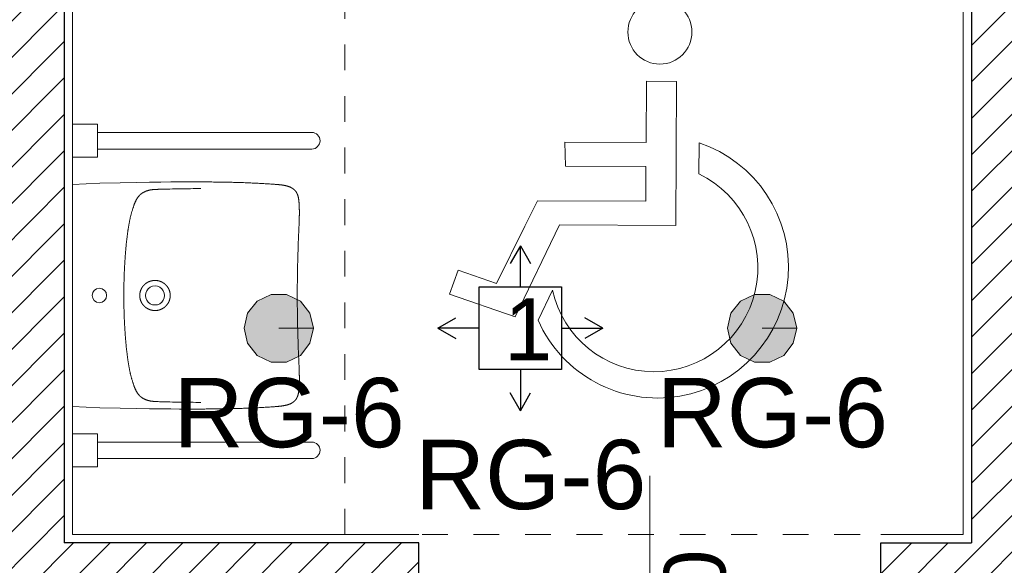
# Model space of a CAD drawing. Header units: metres. Extents: x -29 to 15534, y -4326 to 1447.
# Tile 23 of 48: x 11593 to 11832, y -1989 to -1857. Entities that reach past the tile are written whole.
import ezdxf
from ezdxf.enums import TextEntityAlignment as Align

# ---------------------------------------------------------------- set-up
doc = ezdxf.new("R2010")
doc.units = ezdxf.units.M
doc.header["$MEASUREMENT"] = 0
doc.linetypes.add('8', pattern=[0.5, 0.25, -0.25])
doc.linetypes.add('CONTINOUS', pattern=[0])
for name, color, linetype, lineweight in [('#elektryczne', 7, 'Continuous', 20), ('A_HACZE', 8, 'Continuous', 5), ('A_OZACZENIE DRZWI', 8, 'Continuous', 13), ('A_PROJEKTOWANE ŚCIANY MUROWANE NOŚNE', 8, 'Continuous', 30), ('A_TYNK', 8, 'Continuous', 5), ('A_WYPOSAZENIE', 8, 'Continuous', 5), ('A_WYPOSAŻENIE SANITARNE', 8, 'Continuous', 5), ('EB_obwody', 8, 'Continuous', 13), ('EB_oprawy awaryjne', 40, 'Continuous', 30)]:
    doc.layers.add(name, color=color, linetype=linetype, lineweight=lineweight)
for name, color, linetype in [('rexp_Lum_Custom_Labels', 7, 'Continuous'), ('rexp_Lum_Labels', 7, 'Continuous'), ('rexp_Oprawy', 7, 'Continuous')]:
    doc.layers.add(name, color=color, linetype=linetype)
doc.styles.add('ARIAL', font='arial.ttf')
doc.styles.add('m1_romans', font='romans.shx', dxfattribs={"width": 0.8})
doc.styles.get("Standard").update_dxf_attribs({"font": 'txt.shx'})

# ---------------------------------------------------------------- blocks, each defined once
blk = doc.blocks.new('RWD')
at = {"layer": 'A_WYPOSAZENIE', "linetype": '8', "lineweight": 0, "ltscale": 25}
blk.add_lwpolyline([(-78.41, -87.77), (71.59, -88.56), (72.38, 61.44), (-77.62, 62.23)], close=True, dxfattribs=at)
at = {"layer": 'A_WYPOSAZENIE', "linetype": 'CONTINOUS', "lineweight": 0}
blk.add_lwpolyline([(25.22, -7.41), (-1, -7.41), (-1, 1), (18.54, 1), (18.66, 6.81), (-1, 6.81), (-1, 21.65), (-8.29, 21.65), (-8.29, -13.22), (19.9, -13.22), (30.53, -35.6), (46.48, -30.16), (44.38, -24.35), (35.11, -27.56), (28.31, -13.59)], close=True, dxfattribs=at)
at = {"layer": 'A_WYPOSAZENIE', "linetype": 'CONTINOUS'}
blk.add_lwpolyline([(-13.86, -0.73, 1.599308), (21.51, -29.05), (24.97, -36.38, -1.533503), (-13.86, 6.81)], format="xyb", close=True, dxfattribs=at)
blk.add_circle((-4.21, 33.6), 7.77, dxfattribs=at)
blk = doc.blocks.new('A$C5C2E691E')
at = {"layer": 'A_WYPOSAŻENIE SANITARNE', "linetype": 'Continuous'}
for points in [[(-269, 0), (269, 0)], [(-269, 0), (-271.9, -66.1), (-273.3, -115.3), (-274.1, -154.3), (-274.5, -186.5), (-274.8, -214.1), (-275, -238.2), (-275.1, -259.6), (-275.1, -278.9), (-275.1, -289.2)], [(269, 0), (271.9, -66.1), (273.3, -115.3), (274.1, -154.3), (274.5, -186.5), (274.8, -214.1), (275, -238.2), (275.1, -259.6), (275.1, -278.9), (275.1, -289.2)], [(-0.1, -124.4), (-3.2, -124.4), (-6.3, -124.4), (-9.5, -124.4), (-12.6, -124.4), (-15.7, -124.5), (-18.9, -124.5), (-22, -124.5), (-25.1, -124.6), (-28.3, -124.7), (-31.4, -124.7), (-34.5, -124.8), (-37.7, -124.9), (-40.8, -125), (-43.9, -125.1), (-47.1, -125.2), (-50.2, -125.3), (-53.3, -125.4), (-56.4, -125.5), (-59.6, -125.6), (-62.7, -125.8), (-65.8, -125.9), (-69, -126.1), (-72.1, -126.2), (-75.2, -126.4), (-78.4, -126.6), (-81.5, -126.8), (-84.6, -127), (-87.7, -127.2), (-90.9, -127.4), (-94, -127.6), (-97.1, -127.8), (-100.2, -128.1), (-103.4, -128.3), (-106.5, -128.6), (-109.6, -128.9), (-112.7, -129.1), (-115.9, -129.4), (-119, -129.7), (-122.1, -130), (-125.2, -130.3), (-128.3, -130.7), (-131.4, -131), (-134.6, -131.4), (-137.7, -131.7), (-140.8, -132.1), (-143.9, -132.5), (-145.5, -132.7), (-147, -132.9), (-148.6, -133.1), (-150.1, -133.3), (-151.7, -133.5), (-153.2, -133.7), (-154.8, -133.9), (-156.3, -134.1), (-157.9, -134.3), (-159.4, -134.6), (-161, -134.8), (-162.5, -135.1), (-164.1, -135.3), (-165.6, -135.6), (-167.2, -135.8), (-168.7, -136.1), (-170.2, -136.4), (-171.8, -136.6), (-173.3, -136.9), (-174.9, -137.2), (-176.4, -137.5), (-177.9, -137.8), (-179.5, -138.1), (-181, -138.4), (-182.6, -138.7), (-184.1, -139.1), (-185.6, -139.4), (-187.1, -139.8), (-188.7, -140.1), (-190.2, -140.5), (-191.7, -140.8), (-193.2, -141.2), (-194.8, -141.6), (-196.3, -142), (-197.8, -142.4), (-199.3, -142.8), (-200.8, -143.2), (-202.3, -143.6), (-203.8, -144.1), (-205.3, -144.5), (-206.8, -145), (-208.3, -145.4), (-209.8, -145.9), (-211.3, -146.4), (-212.8, -146.9), (-214.3, -147.4), (-215.8, -147.9), (-217.2, -148.4), (-218, -148.7), (-218.7, -148.9), (-219.5, -149.2), (-220.2, -149.5), (-220.9, -149.8), (-221.7, -150), (-222.4, -150.3), (-223.1, -150.6), (-223.8, -150.9), (-224.6, -151.2), (-225.3, -151.5), (-226, -151.8), (-226.7, -152.2), (-227.4, -152.5), (-228.1, -152.8), (-228.8, -153.1), (-229.5, -153.5), (-230.2, -153.8), (-230.9, -154.2), (-231.6, -154.6), (-232.3, -155), (-233, -155.3), (-233.7, -155.7), (-234.4, -156.1), (-235, -156.5), (-235.7, -157), (-236.3, -157.4), (-237, -157.8), (-237.6, -158.3), (-238.3, -158.7), (-238.6, -159), (-238.9, -159.2), (-239.2, -159.5), (-239.5, -159.7), (-239.8, -159.9), (-240.1, -160.2), (-240.4, -160.4), (-240.7, -160.7), (-241, -161), (-241.3, -161.2), (-241.6, -161.5), (-241.9, -161.7), (-242.2, -162), (-242.5, -162.3), (-242.8, -162.5), (-243, -162.8), (-243.3, -163.1), (-243.6, -163.4), (-243.9, -163.7), (-244.1, -163.9), (-244.4, -164.2), (-244.6, -164.5), (-244.9, -164.8), (-245.2, -165.1), (-245.4, -165.4), (-245.7, -165.7), (-245.9, -166), (-246.2, -166.3), (-246.4, -166.6), (-246.6, -167), (-246.9, -167.3), (-247.1, -167.6), (-247.3, -167.9), (-247.5, -168.2), (-247.8, -168.5), (-248, -168.9), (-248.2, -169.2), (-248.4, -169.5), (-248.6, -169.9), (-248.8, -170.2), (-249, -170.5), (-249.2, -170.9), (-249.4, -171.2), (-249.6, -171.5), (-249.8, -171.9), (-250, -172.2), (-250.2, -172.6), (-250.4, -172.9), (-250.7, -173.6), (-251.1, -174.3), (-251.4, -175), (-251.7, -175.7), (-252, -176.5), (-252.3, -177.2), (-252.6, -177.9), (-252.9, -178.7), (-253.2, -179.4), (-253.4, -180.1), (-253.7, -180.9), (-253.9, -181.6), (-254.1, -182.4), (-254.4, -183.1), (-254.6, -183.9), (-254.8, -184.6), (-254.9, -185.4), (-255.1, -186.2), (-255.3, -186.9), (-255.4, -187.7), (-255.6, -188.5), (-255.7, -189.2), (-255.8, -190), (-256, -190.8), (-256.1, -191.6), (-256.2, -192.3), (-256.3, -193.1), (-256.4, -193.9), (-256.4, -194.7), (-256.5, -195.5), (-256.6, -196.2), (-256.6, -197), (-256.7, -197.8), (-256.8, -198.6), (-256.8, -199.4), (-256.9, -200.1), (-256.9, -201.7), (-257, -203.3), (-257.1, -204.8), (-257.1, -206.4), (-257.2, -208), (-257.3, -211.1), (-257.4, -214.2), (-257.5, -217.4), (-257.6, -220.5), (-257.7, -223.6), (-257.7, -226.8), (-257.8, -229.9), (-257.9, -233), (-258, -236.2), (-258.1, -242.4), (-258.2, -248.7), (-258.3, -255), (-258.4, -261.2), (-258.5, -267.5), (-258.6, -273.8), (-258.7, -280), (-258.8, -286.3), (-258.8, -292.6), (-258.9, -298.8), (-259, -305.1), (-259, -311.4)], [(0.1, -124.4), (3.2, -124.4), (6.3, -124.4), (9.5, -124.4), (12.6, -124.4), (15.7, -124.5), (18.9, -124.5), (22, -124.5), (25.1, -124.6), (28.3, -124.7), (31.4, -124.7), (34.5, -124.8), (37.7, -124.9), (40.8, -125), (43.9, -125.1), (47.1, -125.2), (50.2, -125.3), (53.3, -125.4), (56.5, -125.5), (59.6, -125.6), (62.7, -125.8), (65.9, -125.9), (69, -126.1), (72.1, -126.2), (75.2, -126.4), (78.4, -126.6), (81.5, -126.8), (84.6, -127), (87.8, -127.2), (90.9, -127.4), (94, -127.6), (97.1, -127.8), (100.3, -128.1), (103.4, -128.3), (106.5, -128.6), (109.6, -128.9), (112.7, -129.1), (115.9, -129.4), (119, -129.7), (122.1, -130), (125.2, -130.3), (128.3, -130.7), (131.5, -131), (134.6, -131.4), (137.7, -131.7), (140.8, -132.1), (143.9, -132.5), (145.5, -132.7), (147, -132.9), (148.6, -133.1), (150.1, -133.3), (151.7, -133.5), (153.2, -133.7), (154.8, -133.9), (156.3, -134.1), (157.9, -134.3), (159.4, -134.6), (161, -134.8), (162.5, -135.1), (164.1, -135.3), (165.6, -135.6), (167.2, -135.8), (168.7, -136.1), (170.3, -136.4), (171.8, -136.6), (173.3, -136.9), (174.9, -137.2), (176.4, -137.5), (178, -137.8), (179.5, -138.1), (181, -138.4), (182.6, -138.7), (184.1, -139.1), (185.6, -139.4), (187.2, -139.8), (188.7, -140.1), (190.2, -140.5), (191.7, -140.8), (193.3, -141.2), (194.8, -141.6), (196.3, -142), (197.8, -142.4), (199.3, -142.8), (200.8, -143.2), (202.3, -143.6), (203.8, -144.1), (205.3, -144.5), (206.8, -145), (208.3, -145.4), (209.8, -145.9), (211.3, -146.4), (212.8, -146.9), (214.3, -147.4), (215.8, -147.9), (217.3, -148.4), (218, -148.7), (218.7, -148.9), (219.5, -149.2), (220.2, -149.5), (220.9, -149.8), (221.7, -150), (222.4, -150.3), (223.1, -150.6), (223.8, -150.9), (224.6, -151.2), (225.3, -151.5), (226, -151.8), (226.7, -152.2), (227.4, -152.5), (228.1, -152.8), (228.9, -153.1), (229.6, -153.5), (230.3, -153.8), (231, -154.2), (231.6, -154.6), (232.3, -155), (233, -155.3), (233.7, -155.7), (234.4, -156.1), (235, -156.5), (235.7, -157), (236.3, -157.4), (237, -157.8), (237.6, -158.3), (238.3, -158.7), (238.6, -159), (238.9, -159.2), (239.2, -159.5), (239.5, -159.7), (239.8, -159.9), (240.1, -160.2), (240.4, -160.4), (240.7, -160.7), (241, -161), (241.3, -161.2), (241.6, -161.5), (241.9, -161.7), (242.2, -162), (242.5, -162.3), (242.8, -162.5), (243, -162.8), (243.3, -163.1), (243.6, -163.4), (243.9, -163.7), (244.1, -163.9), (244.4, -164.2), (244.7, -164.5), (244.9, -164.8), (245.2, -165.1), (245.4, -165.4), (245.7, -165.7), (245.9, -166), (246.2, -166.3), (246.4, -166.6), (246.6, -167), (246.9, -167.3), (247.1, -167.6), (247.3, -167.9), (247.6, -168.2), (247.8, -168.5), (248, -168.9), (248.2, -169.2), (248.4, -169.5), (248.6, -169.9), (248.8, -170.2), (249, -170.5), (249.2, -170.9), (249.4, -171.2), (249.6, -171.5), (249.8, -171.9), (250, -172.2), (250.2, -172.6), (250.4, -172.9), (250.7, -173.6), (251.1, -174.3), (251.4, -175), (251.7, -175.7), (252.1, -176.5), (252.4, -177.2), (252.6, -177.9), (252.9, -178.7), (253.2, -179.4), (253.5, -180.1), (253.7, -180.9), (253.9, -181.6), (254.2, -182.4), (254.4, -183.1), (254.6, -183.9), (254.8, -184.6), (254.9, -185.4), (255.1, -186.2), (255.3, -186.9), (255.4, -187.7), (255.6, -188.5), (255.7, -189.2), (255.9, -190), (256, -190.8), (256.1, -191.6), (256.2, -192.3), (256.3, -193.1), (256.4, -193.9), (256.5, -194.7), (256.5, -195.5), (256.6, -196.2), (256.7, -197), (256.7, -197.8), (256.8, -198.6), (256.8, -199.4), (256.9, -200.1), (257, -201.7), (257, -203.3), (257.1, -204.8), (257.1, -206.4), (257.2, -208), (257.3, -211.1), (257.4, -214.2), (257.5, -217.4), (257.6, -220.5), (257.7, -223.6), (257.8, -226.8), (257.8, -229.9), (257.9, -233), (258, -236.2), (258.1, -242.4), (258.2, -248.7), (258.3, -255), (258.5, -261.2), (258.5, -267.5), (258.6, -273.8), (258.7, -280), (258.8, -286.3), (258.9, -292.6), (258.9, -298.8), (259, -305.1), (259, -311.4)], [(0, -162.9), (-0.3, -162.9), (-0.6, -162.9), (-0.8, -162.9), (-1.1, -162.9), (-1.4, -162.9), (-1.7, -162.9), (-1.9, -162.9), (-2.2, -163), (-2.5, -163), (-2.8, -163), (-3.1, -163), (-3.3, -163.1), (-3.6, -163.1), (-3.9, -163.1), (-4.2, -163.2), (-4.4, -163.2), (-4.7, -163.2), (-5, -163.3), (-5.3, -163.3), (-5.6, -163.4), (-5.8, -163.4), (-6.1, -163.5), (-6.4, -163.5), (-6.7, -163.6), (-6.9, -163.6), (-7.2, -163.7), (-7.5, -163.7), (-7.7, -163.8), (-8, -163.8), (-8.3, -163.9), (-8.6, -164), (-8.8, -164), (-9.1, -164.1), (-9.4, -164.2), (-9.6, -164.3), (-9.9, -164.3), (-10.2, -164.4), (-10.4, -164.5), (-10.7, -164.6), (-11, -164.7), (-11.2, -164.8), (-11.5, -164.8), (-11.8, -164.9), (-12, -165), (-12.3, -165.1), (-12.6, -165.2), (-12.8, -165.3), (-13.1, -165.4), (-13.3, -165.5), (-13.6, -165.6), (-13.9, -165.7), (-14.1, -165.8), (-14.4, -166), (-14.6, -166.1), (-14.9, -166.2), (-15.1, -166.3), (-15.4, -166.4), (-15.6, -166.5), (-15.9, -166.7), (-16.1, -166.8), (-16.4, -166.9), (-16.6, -167), (-16.9, -167.2), (-17.1, -167.3), (-17.4, -167.4), (-17.6, -167.6), (-17.9, -167.7), (-18.1, -167.9), (-18.4, -168), (-18.6, -168.1), (-18.8, -168.3), (-19.1, -168.4), (-19.3, -168.6), (-19.5, -168.7), (-19.8, -168.9), (-20, -169), (-20.2, -169.2), (-20.5, -169.4), (-20.7, -169.5), (-20.9, -169.7), (-21.2, -169.8), (-21.4, -170), (-21.6, -170.2), (-21.8, -170.3), (-22, -170.5), (-22.3, -170.7), (-22.5, -170.9), (-22.7, -171), (-22.9, -171.2), (-23.1, -171.4), (-23.3, -171.6), (-23.6, -171.7), (-23.8, -171.9), (-24, -172.1), (-24.2, -172.3), (-24.4, -172.5), (-24.6, -172.7), (-24.8, -172.9), (-25, -173.1), (-25.2, -173.3), (-25.4, -173.5), (-25.6, -173.7), (-25.8, -173.9), (-26, -174.1), (-26.2, -174.3), (-26.4, -174.5), (-26.6, -174.7), (-26.7, -174.9), (-26.9, -175.1), (-27.1, -175.3), (-27.3, -175.5), (-27.5, -175.7), (-27.7, -175.9), (-27.8, -176.1), (-28, -176.4), (-28.2, -176.6), (-28.4, -176.8), (-28.5, -177), (-28.7, -177.2), (-28.9, -177.5), (-29.1, -177.7), (-29.2, -177.9), (-29.4, -178.1), (-29.5, -178.4), (-29.7, -178.6), (-29.9, -178.8), (-30, -179), (-30.2, -179.3), (-30.3, -179.5), (-30.5, -179.7), (-30.6, -180), (-30.8, -180.2), (-30.9, -180.5), (-31.1, -180.7), (-31.2, -180.9), (-31.4, -181.2), (-31.5, -181.4), (-31.6, -181.7), (-31.8, -181.9), (-31.9, -182.1), (-32, -182.4), (-32.2, -182.6), (-32.3, -182.9), (-32.4, -183.1), (-32.6, -183.4), (-32.7, -183.6), (-32.8, -183.9), (-32.9, -184.1), (-33, -184.4), (-33.2, -184.6), (-33.3, -184.9), (-33.4, -185.2), (-33.5, -185.4), (-33.6, -185.7), (-33.7, -185.9), (-33.8, -186.2), (-33.9, -186.5), (-34, -186.7), (-34.1, -187), (-34.2, -187.2), (-34.3, -187.5), (-34.4, -187.8), (-34.5, -188), (-34.6, -188.3), (-34.7, -188.6), (-34.7, -188.8), (-34.8, -189.1), (-34.9, -189.4), (-35, -189.6), (-35.1, -189.9), (-35.1, -190.2), (-35.2, -190.4), (-35.3, -190.7), (-35.3, -191), (-35.4, -191.2), (-35.5, -191.5), (-35.5, -191.8), (-35.6, -192.1), (-35.7, -192.3), (-35.7, -192.6), (-35.8, -192.9), (-35.8, -193.2), (-35.9, -193.4), (-35.9, -193.7), (-36, -194), (-36, -194.3), (-36.1, -194.5), (-36.1, -194.8), (-36.1, -195.1), (-36.2, -195.4), (-36.2, -195.6), (-36.2, -195.9), (-36.3, -196.2), (-36.3, -196.5), (-36.3, -196.8), (-36.4, -197), (-36.4, -197.3), (-36.4, -197.6), (-36.4, -197.9), (-36.4, -198.1), (-36.4, -198.4), (-36.5, -198.7), (-36.5, -199), (-36.5, -199.3), (-36.5, -199.5), (-36.5, -199.8), (-36.5, -200.1), (-36.5, -200.4), (-36.5, -200.7), (-36.5, -200.9), (-36.5, -201.2), (-36.5, -201.5), (-36.4, -201.8), (-36.4, -202.1), (-36.4, -202.3), (-36.4, -202.6), (-36.4, -202.9), (-36.4, -203.2), (-36.3, -203.4), (-36.3, -203.7), (-36.3, -204), (-36.2, -204.3), (-36.2, -204.6), (-36.2, -204.8), (-36.1, -205.1), (-36.1, -205.4), (-36.1, -205.7), (-36, -205.9), (-36, -206.2), (-35.9, -206.5), (-35.9, -206.8), (-35.8, -207), (-35.8, -207.3), (-35.7, -207.6), (-35.6, -207.9), (-35.6, -208.1), (-35.5, -208.4), (-35.5, -208.7), (-35.4, -209), (-35.3, -209.2), (-35.3, -209.5), (-35.2, -209.8), (-35.1, -210), (-35, -210.3), (-34.9, -210.6), (-34.9, -210.8), (-34.8, -211.1), (-34.7, -211.4), (-34.6, -211.6), (-34.5, -211.9), (-34.4, -212.2), (-34.3, -212.4), (-34.2, -212.7), (-34.1, -213), (-34, -213.2), (-33.9, -213.5), (-33.8, -213.8), (-33.7, -214.1), (-33.5, -214.4), (-33.4, -214.8), (-33.3, -215.1), (-33.1, -215.4), (-33, -215.7), (-32.8, -216), (-32.7, -216.3), (-32.5, -216.6), (-32.4, -216.9), (-32.2, -217.2), (-32.1, -217.5), (-31.9, -217.8), (-31.7, -218.1), (-31.6, -218.4), (-31.4, -218.7), (-31.2, -219), (-31, -219.3), (-30.9, -219.6), (-30.7, -219.9), (-30.5, -220.2), (-30.3, -220.5), (-30.1, -220.7), (-29.9, -221), (-29.7, -221.3), (-29.5, -221.6), (-29.3, -221.9), (-29.1, -222.1), (-28.9, -222.4), (-28.7, -222.7), (-28.5, -223), (-28.3, -223.2), (-28.1, -223.5), (-27.8, -223.8), (-27.6, -224), (-27.4, -224.3), (-27.2, -224.5), (-27, -224.8), (-26.7, -225), (-26.5, -225.3), (-26.3, -225.5), (-26, -225.8), (-25.8, -226), (-25.5, -226.3), (-25.3, -226.5), (-25, -226.8), (-24.8, -227), (-24.5, -227.2), (-24.3, -227.5), (-24, -227.7), (-23.8, -227.9), (-23.5, -228.1), (-23.3, -228.4), (-23, -228.6), (-22.7, -228.8), (-22.5, -229), (-22.2, -229.2), (-21.9, -229.4), (-21.7, -229.6), (-21.4, -229.8), (-21.1, -230), (-20.8, -230.2), (-20.6, -230.4), (-20.3, -230.6), (-20, -230.8), (-19.7, -231), (-19.4, -231.2), (-19.1, -231.4), (-18.8, -231.6), (-18.5, -231.7), (-18.2, -231.9), (-18, -232.1), (-17.7, -232.3), (-17.4, -232.4), (-17.1, -232.6), (-16.8, -232.8), (-16.5, -232.9), (-16.1, -233.1), (-15.8, -233.2), (-15.5, -233.4), (-15.2, -233.5), (-14.9, -233.7), (-14.6, -233.8), (-14.3, -234), (-14, -234.1), (-13.7, -234.2), (-13.3, -234.4), (-13, -234.5), (-12.7, -234.6), (-12.4, -234.7), (-12.1, -234.8), (-11.7, -235), (-11.4, -235.1), (-11.1, -235.2), (-10.8, -235.3), (-10.4, -235.4), (-10.1, -235.5), (-9.8, -235.6), (-9.5, -235.7), (-9.1, -235.8), (-8.8, -235.9), (-8.5, -235.9), (-8.1, -236), (-7.8, -236.1), (-7.5, -236.2), (-7.1, -236.2), (-6.8, -236.3), (-6.5, -236.4), (-6.1, -236.4), (-5.8, -236.5), (-5.4, -236.6), (-5.1, -236.6), (-4.8, -236.7), (-4.4, -236.7), (-4.1, -236.8), (-3.7, -236.8), (-3.4, -236.8), (-3.1, -236.9), (-2.7, -236.9), (-2.4, -236.9), (-2, -237), (-1.7, -237), (-1.4, -237), (-1, -237), (-0.7, -237), (-0.3, -237), (0, -237.1), (0, -237.1)], [(0, -162.9), (0, -162.9), (0, -162.9), (0, -162.9), (0, -162.9), (0, -162.9)], [(0, -162.9), (0.3, -162.9), (0.6, -162.9), (0.8, -162.9), (1.1, -162.9), (1.4, -162.9), (1.7, -162.9), (2, -162.9), (2.2, -163), (2.5, -163), (2.8, -163), (3.1, -163), (3.3, -163.1), (3.6, -163.1), (3.9, -163.1), (4.2, -163.2), (4.5, -163.2), (4.7, -163.2), (5, -163.3), (5.3, -163.3), (5.6, -163.4), (5.8, -163.4), (6.1, -163.5), (6.4, -163.5), (6.7, -163.6), (6.9, -163.6), (7.2, -163.7), (7.5, -163.7), (7.8, -163.8), (8, -163.8), (8.3, -163.9), (8.6, -164), (8.8, -164), (9.1, -164.1), (9.4, -164.2), (9.6, -164.3), (9.9, -164.3), (10.2, -164.4), (10.5, -164.5), (10.7, -164.6), (11, -164.7), (11.3, -164.8), (11.5, -164.8), (11.8, -164.9), (12, -165), (12.3, -165.1), (12.6, -165.2), (12.8, -165.3), (13.1, -165.4), (13.4, -165.5), (13.6, -165.6), (13.9, -165.7), (14.1, -165.8), (14.4, -166), (14.6, -166.1), (14.9, -166.2), (15.1, -166.3), (15.4, -166.4), (15.7, -166.5), (15.9, -166.7), (16.2, -166.8), (16.4, -166.9), (16.6, -167), (16.9, -167.2), (17.1, -167.3), (17.4, -167.4), (17.6, -167.6), (17.9, -167.7), (18.1, -167.9), (18.4, -168), (18.6, -168.1), (18.8, -168.3), (19.1, -168.4), (19.3, -168.6), (19.5, -168.7), (19.8, -168.9), (20, -169), (20.2, -169.2), (20.5, -169.4), (20.7, -169.5), (20.9, -169.7), (21.2, -169.8), (21.4, -170), (21.6, -170.2), (21.8, -170.3), (22, -170.5), (22.3, -170.7), (22.5, -170.9), (22.7, -171), (22.9, -171.2), (23.1, -171.4), (23.3, -171.6), (23.6, -171.7), (23.8, -171.9), (24, -172.1), (24.2, -172.3), (24.4, -172.5), (24.6, -172.7), (24.8, -172.9), (25, -173.1), (25.2, -173.3), (25.4, -173.5), (25.6, -173.7), (25.8, -173.9), (26, -174.1), (26.2, -174.3), (26.4, -174.5), (26.6, -174.7), (26.8, -174.9), (26.9, -175.1), (27.1, -175.3), (27.3, -175.5), (27.5, -175.7), (27.7, -175.9), (27.9, -176.1), (28, -176.4), (28.2, -176.6), (28.4, -176.8), (28.6, -177), (28.7, -177.2), (28.9, -177.5), (29.1, -177.7), (29.2, -177.9), (29.4, -178.1), (29.6, -178.4), (29.7, -178.6), (29.9, -178.8), (30, -179), (30.2, -179.3), (30.3, -179.5), (30.5, -179.7), (30.6, -180), (30.8, -180.2), (30.9, -180.5), (31.1, -180.7), (31.2, -180.9), (31.4, -181.2), (31.5, -181.4), (31.6, -181.7), (31.8, -181.9), (31.9, -182.1), (32, -182.4), (32.2, -182.6), (32.3, -182.9), (32.4, -183.1), (32.6, -183.4), (32.7, -183.6), (32.8, -183.9), (32.9, -184.1), (33, -184.4), (33.2, -184.6), (33.3, -184.9), (33.4, -185.2), (33.5, -185.4), (33.6, -185.7), (33.7, -185.9), (33.8, -186.2), (33.9, -186.5), (34, -186.7), (34.1, -187), (34.2, -187.2), (34.3, -187.5), (34.4, -187.8), (34.5, -188), (34.6, -188.3), (34.7, -188.6), (34.7, -188.8), (34.8, -189.1), (34.9, -189.4), (35, -189.6), (35.1, -189.9), (35.1, -190.2), (35.2, -190.4), (35.3, -190.7), (35.3, -191), (35.4, -191.2), (35.5, -191.5), (35.5, -191.8), (35.6, -192.1), (35.7, -192.3), (35.7, -192.6), (35.8, -192.9), (35.8, -193.2), (35.9, -193.4), (35.9, -193.7), (36, -194), (36, -194.3), (36.1, -194.5), (36.1, -194.8), (36.1, -195.1), (36.2, -195.4), (36.2, -195.6), (36.2, -195.9), (36.3, -196.2), (36.3, -196.5), (36.3, -196.8), (36.4, -197), (36.4, -197.3), (36.4, -197.6), (36.4, -197.9), (36.4, -198.1), (36.4, -198.4), (36.5, -198.7), (36.5, -199), (36.5, -199.3), (36.5, -199.5), (36.5, -199.8), (36.5, -200.1), (36.5, -200.4), (36.5, -200.7), (36.5, -200.9), (36.5, -201.2), (36.5, -201.5), (36.5, -201.8), (36.4, -202.1), (36.4, -202.3), (36.4, -202.6), (36.4, -202.9), (36.4, -203.2), (36.3, -203.4), (36.3, -203.7), (36.3, -204), (36.2, -204.3), (36.2, -204.6), (36.2, -204.8), (36.1, -205.1), (36.1, -205.4), (36.1, -205.7), (36, -205.9), (36, -206.2), (35.9, -206.5), (35.9, -206.8), (35.8, -207), (35.8, -207.3), (35.7, -207.6), (35.7, -207.9), (35.6, -208.1), (35.5, -208.4), (35.5, -208.7), (35.4, -209), (35.3, -209.2), (35.3, -209.5), (35.2, -209.8), (35.1, -210), (35, -210.3), (35, -210.6), (34.9, -210.8), (34.8, -211.1), (34.7, -211.4), (34.6, -211.6), (34.5, -211.9), (34.4, -212.2), (34.3, -212.4), (34.2, -212.7), (34.1, -213), (34, -213.2), (33.9, -213.5), (33.8, -213.8), (33.7, -214.1), (33.6, -214.4), (33.4, -214.8), (33.3, -215.1), (33.1, -215.4), (33, -215.7), (32.8, -216), (32.7, -216.3), (32.5, -216.6), (32.4, -216.9), (32.2, -217.2), (32.1, -217.5), (31.9, -217.8), (31.7, -218.1), (31.6, -218.4), (31.4, -218.7), (31.2, -219), (31, -219.3), (30.9, -219.6), (30.7, -219.9), (30.5, -220.2), (30.3, -220.5), (30.1, -220.7), (29.9, -221), (29.7, -221.3), (29.5, -221.6), (29.3, -221.9), (29.1, -222.1), (28.9, -222.4), (28.7, -222.7), (28.5, -223), (28.3, -223.2), (28.1, -223.5), (27.9, -223.8), (27.6, -224), (27.4, -224.3), (27.2, -224.5), (27, -224.8), (26.7, -225), (26.5, -225.3), (26.3, -225.5), (26, -225.8), (25.8, -226), (25.5, -226.3), (25.3, -226.5), (25.1, -226.8), (24.8, -227), (24.6, -227.2), (24.3, -227.5), (24, -227.7), (23.8, -227.9), (23.5, -228.1), (23.3, -228.4), (23, -228.6), (22.7, -228.8), (22.5, -229), (22.2, -229.2), (21.9, -229.4), (21.7, -229.6), (21.4, -229.8), (21.1, -230), (20.8, -230.2), (20.6, -230.4), (20.3, -230.6), (20, -230.8), (19.7, -231), (19.4, -231.2), (19.1, -231.4), (18.8, -231.6), (18.5, -231.7), (18.3, -231.9), (18, -232.1), (17.7, -232.3), (17.4, -232.4), (17.1, -232.6), (16.8, -232.8), (16.5, -232.9), (16.2, -233.1), (15.8, -233.2), (15.5, -233.4), (15.2, -233.5), (14.9, -233.7), (14.6, -233.8), (14.3, -234), (14, -234.1), (13.7, -234.2), (13.3, -234.4), (13, -234.5), (12.7, -234.6), (12.4, -234.7), (12.1, -234.8), (11.7, -235), (11.4, -235.1), (11.1, -235.2), (10.8, -235.3), (10.4, -235.4), (10.1, -235.5), (9.8, -235.6), (9.5, -235.7), (9.1, -235.8), (8.8, -235.9), (8.5, -235.9), (8.1, -236), (7.8, -236.1), (7.5, -236.2), (7.1, -236.2), (6.8, -236.3), (6.5, -236.4), (6.1, -236.4), (5.8, -236.5), (5.5, -236.6), (5.1, -236.6), (4.8, -236.7), (4.4, -236.7), (4.1, -236.8), (3.8, -236.8), (3.4, -236.8), (3.1, -236.9), (2.7, -236.9), (2.4, -236.9), (2.1, -237), (1.7, -237), (1.4, -237), (1, -237), (0.7, -237), (0.3, -237), (0, -237.1)], [(-275.1, -289.2), (-275.1, -292.7), (-275.1, -296.2), (-275.1, -299.7), (-275.1, -303.2), (-275.1, -306.7), (-275.1, -310.1), (-275.1, -313.6), (-275.1, -317.1), (-275.1, -320.6), (-275, -324.1), (-275, -327.6), (-275, -331.1), (-275, -334.6), (-274.9, -338.1), (-274.9, -341.6), (-274.9, -345.1), (-274.8, -348.6), (-274.8, -352.1), (-274.7, -355.6), (-274.7, -359), (-274.6, -362.5), (-274.6, -366), (-274.5, -369.5), (-274.5, -373), (-274.4, -376.5), (-274.3, -380), (-274.2, -383.5), (-274.2, -387), (-274.1, -390.5), (-274, -394), (-273.9, -397.5), (-273.8, -400.9), (-273.7, -404.4), (-273.6, -407.9), (-273.5, -411.4), (-273.3, -414.9), (-273.2, -418.4), (-273.1, -421.9), (-273, -425.4), (-272.8, -428.9), (-272.7, -432.4), (-272.5, -435.9), (-272.4, -439.3), (-272.2, -442.8), (-272.1, -446.3), (-271.9, -449.8), (-271.7, -453.3), (-271.5, -456.8), (-271.3, -460.3), (-271.1, -463.8), (-270.9, -467.3), (-270.7, -470.7), (-270.6, -472.5), (-270.5, -474.2), (-270.4, -476), (-270.3, -477.7), (-270, -481.2), (-269.8, -484.7), (-269.7, -486.4), (-269.6, -488.2), (-269.4, -489.9), (-269.3, -491.6), (-269.2, -493.4), (-269.1, -494.3), (-269, -495.1), (-269, -496), (-268.9, -496.9), (-268.8, -497.7), (-268.7, -498.6), (-268.6, -499.5), (-268.5, -500.3), (-268.5, -501.2), (-268.4, -502.1), (-268.3, -503), (-268.2, -503.8), (-268.1, -504.7), (-267.9, -505.6), (-267.8, -506.4), (-267.7, -507.3), (-267.6, -508.1), (-267.5, -509), (-267.3, -509.9), (-267.2, -510.7), (-267, -511.6), (-266.9, -512.5), (-266.8, -513), (-266.7, -513.6), (-266.6, -514.1), (-266.5, -514.7), (-266.4, -515.2), (-266.3, -515.8), (-266.1, -516.3), (-266, -516.9), (-265.9, -517.4), (-265.8, -517.9), (-265.6, -518.5), (-265.5, -519), (-265.4, -519.6), (-265.2, -520.1), (-265.1, -520.7), (-264.9, -521.2), (-264.8, -521.7), (-264.6, -522.3), (-264.4, -522.8), (-264.2, -523.3), (-264.1, -523.9), (-263.9, -524.4), (-263.7, -524.9), (-263.5, -525.5), (-263.3, -526), (-263.1, -526.5), (-262.9, -527), (-262.6, -527.5), (-262.4, -528), (-262.2, -528.6), (-261.9, -529.1), (-261.7, -529.6), (-261.4, -530.1), (-261.2, -530.6), (-260.9, -531), (-260.6, -531.5), (-260.3, -532), (-260, -532.5), (-259.7, -533), (-259.4, -533.4), (-259.1, -533.9), (-258.8, -534.4), (-258.5, -534.8), (-258.1, -535.3), (-257.8, -535.7), (-257.6, -535.9), (-257.4, -536.2), (-257.3, -536.4), (-257.1, -536.6), (-256.9, -536.8), (-256.7, -537), (-256.5, -537.2), (-256.3, -537.4), (-256.2, -537.7), (-256, -537.9), (-255.8, -538.1), (-255.6, -538.3), (-255.4, -538.5), (-255.2, -538.7), (-255, -538.9), (-254.8, -539.1), (-254.6, -539.3), (-254.4, -539.5), (-254.2, -539.6), (-254, -539.8), (-253.8, -540), (-253.6, -540.2), (-253.3, -540.4), (-253.1, -540.6), (-252.9, -540.7), (-252.7, -540.9), (-252.5, -541.1), (-252.3, -541.3), (-252, -541.4), (-251.8, -541.6), (-251.6, -541.8), (-251.4, -541.9), (-251.1, -542.1), (-250.9, -542.3), (-250.7, -542.4), (-250.4, -542.6), (-250.2, -542.7), (-250, -542.9), (-249.7, -543), (-249.5, -543.2), (-249.2, -543.3), (-249, -543.5), (-248.8, -543.6), (-248.5, -543.8), (-248.3, -543.9), (-248, -544), (-247.8, -544.2), (-247.5, -544.3), (-247.3, -544.4), (-247, -544.5), (-246.8, -544.7), (-246.5, -544.8), (-246.3, -544.9), (-246, -545), (-245.8, -545.1), (-245.5, -545.2), (-245.2, -545.3), (-245, -545.4), (-244.7, -545.5), (-244.5, -545.6), (-244.2, -545.7), (-243.9, -545.8), (-243.4, -546), (-242.9, -546.2), (-242.3, -546.4), (-241.8, -546.5), (-241.2, -546.7), (-240.7, -546.8), (-240.2, -547), (-239.6, -547.1), (-239.1, -547.2), (-238.5, -547.3), (-238, -547.5), (-237.4, -547.6), (-236.9, -547.7), (-236.3, -547.8), (-235.8, -547.9), (-235.2, -548), (-234.7, -548.1), (-234.1, -548.2), (-233.6, -548.2), (-233, -548.3), (-232.5, -548.4), (-231.9, -548.5), (-231.3, -548.6), (-230.8, -548.6), (-230.2, -548.7), (-229.7, -548.7), (-229.1, -548.8), (-228.6, -548.9), (-227.4, -549), (-226.3, -549.1), (-225.2, -549.2), (-224.1, -549.2), (-223, -549.3), (-221.9, -549.4), (-220.7, -549.5), (-219.6, -549.5), (-218.5, -549.6), (-217.4, -549.6), (-216.3, -549.7), (-215.1, -549.7), (-214, -549.8), (-212.9, -549.8), (-211.8, -549.9), (-210.7, -549.9), (-209.5, -549.9), (-208.4, -549.9), (-207.3, -550), (-206.2, -550), (-205.1, -550), (-203.9, -550), (-202.8, -550), (-201.7, -550), (-200.6, -550), (-199.4, -550), (-198.3, -550), (-197.2, -550), (-196.1, -550), (-195, -550), (-193.8, -550), (-192.7, -549.9), (-190.5, -549.9), (-188.2, -549.9), (-186, -549.8), (-183.8, -549.7), (-181.5, -549.7), (-179.3, -549.6), (-177, -549.5), (-174.8, -549.4), (-172.6, -549.3), (-170.3, -549.2), (-165.8, -549), (-161.4, -548.8), (-156.9, -548.6), (-152.4, -548.4), (-147.9, -548.2), (-143.4, -548.1), (-139, -547.9), (-134.5, -547.7), (-130, -547.5), (-125.5, -547.4), (-121, -547.2), (-116.6, -547.1), (-112.1, -546.9), (-107.6, -546.8), (-103.1, -546.6), (-98.6, -546.5), (-94.1, -546.4), (-89.7, -546.2), (-85.2, -546.1), (-80.7, -546), (-76.2, -545.9), (-71.7, -545.8), (-67.2, -545.7), (-62.8, -545.6), (-58.3, -545.5), (-53.8, -545.5), (-49.3, -545.4), (-44.8, -545.3), (-40.3, -545.3), (-35.9, -545.2), (-31.4, -545.2), (-26.9, -545.1), (-22.4, -545.1), (-17.9, -545), (-13.4, -545), (-9, -545), (-4.5, -545), (0, -545), (0, -545)], [(275.1, -289.2), (275.1, -292.7), (275.1, -296.2), (275.1, -299.7), (275.1, -303.2), (275.1, -306.6), (275.1, -310.1), (275.1, -313.6), (275.1, -317.1), (275.1, -320.6), (275.1, -324.1), (275, -327.6), (275, -331.1), (275, -334.6), (275, -338.1), (274.9, -341.6), (274.9, -345.1), (274.8, -348.6), (274.8, -352.1), (274.7, -355.5), (274.7, -359), (274.6, -362.5), (274.6, -366), (274.5, -369.5), (274.5, -373), (274.4, -376.5), (274.3, -380), (274.2, -383.5), (274.2, -387), (274.1, -390.5), (274, -394), (273.9, -397.5), (273.8, -400.9), (273.7, -404.4), (273.6, -407.9), (273.5, -411.4), (273.4, -414.9), (273.2, -418.4), (273.1, -421.9), (273, -425.4), (272.8, -428.9), (272.7, -432.4), (272.5, -435.9), (272.4, -439.3), (272.2, -442.8), (272.1, -446.3), (271.9, -449.8), (271.7, -453.3), (271.5, -456.8), (271.3, -460.3), (271.1, -463.8), (270.9, -467.2), (270.7, -470.7), (270.6, -472.5), (270.5, -474.2), (270.4, -476), (270.3, -477.7), (270.1, -481.2), (269.8, -484.7), (269.7, -486.4), (269.6, -488.2), (269.4, -489.9), (269.3, -491.6), (269.2, -493.4), (269.1, -494.3), (269, -495.1), (269, -496), (268.9, -496.9), (268.8, -497.7), (268.7, -498.6), (268.6, -499.5), (268.6, -500.3), (268.5, -501.2), (268.4, -502.1), (268.3, -502.9), (268.2, -503.8), (268.1, -504.7), (268, -505.5), (267.8, -506.4), (267.7, -507.3), (267.6, -508.1), (267.5, -509), (267.3, -509.9), (267.2, -510.7), (267.1, -511.6), (266.9, -512.5), (266.8, -513), (266.7, -513.6), (266.6, -514.1), (266.5, -514.7), (266.4, -515.2), (266.3, -515.8), (266.1, -516.3), (266, -516.9), (265.9, -517.4), (265.8, -517.9), (265.6, -518.5), (265.5, -519), (265.4, -519.6), (265.2, -520.1), (265.1, -520.7), (264.9, -521.2), (264.8, -521.7), (264.6, -522.3), (264.4, -522.8), (264.3, -523.3), (264.1, -523.9), (263.9, -524.4), (263.7, -524.9), (263.5, -525.5), (263.3, -526), (263.1, -526.5), (262.9, -527), (262.7, -527.5), (262.4, -528), (262.2, -528.5), (261.9, -529.1), (261.7, -529.6), (261.4, -530.1), (261.2, -530.5), (260.9, -531), (260.6, -531.5), (260.3, -532), (260.1, -532.5), (259.8, -533), (259.4, -533.4), (259.1, -533.9), (258.8, -534.4), (258.5, -534.8), (258.1, -535.3), (257.8, -535.7), (257.6, -535.9), (257.5, -536.2), (257.3, -536.4), (257.1, -536.6), (256.9, -536.8), (256.7, -537), (256.5, -537.2), (256.4, -537.4), (256.2, -537.6), (256, -537.9), (255.8, -538.1), (255.6, -538.3), (255.4, -538.5), (255.2, -538.7), (255, -538.9), (254.8, -539.1), (254.6, -539.3), (254.4, -539.4), (254.2, -539.6), (254, -539.8), (253.8, -540), (253.6, -540.2), (253.4, -540.4), (253.1, -540.6), (252.9, -540.7), (252.7, -540.9), (252.5, -541.1), (252.3, -541.3), (252, -541.4), (251.8, -541.6), (251.6, -541.8), (251.4, -541.9), (251.1, -542.1), (250.9, -542.3), (250.7, -542.4), (250.4, -542.6), (250.2, -542.7), (250, -542.9), (249.7, -543), (249.5, -543.2), (249.3, -543.3), (249, -543.5), (248.8, -543.6), (248.5, -543.7), (248.3, -543.9), (248, -544), (247.8, -544.1), (247.5, -544.3), (247.3, -544.4), (247, -544.5), (246.8, -544.6), (246.5, -544.8), (246.3, -544.9), (246, -545), (245.8, -545.1), (245.5, -545.2), (245.2, -545.3), (245, -545.4), (244.7, -545.5), (244.5, -545.6), (244.2, -545.7), (243.9, -545.8), (243.4, -546), (242.9, -546.2), (242.3, -546.3), (241.8, -546.5), (241.3, -546.7), (240.7, -546.8), (240.2, -546.9), (239.6, -547.1), (239.1, -547.2), (238.5, -547.3), (238, -547.5), (237.4, -547.6), (236.9, -547.7), (236.3, -547.8), (235.8, -547.9), (235.2, -548), (234.7, -548.1), (234.1, -548.2), (233.6, -548.2), (233, -548.3), (232.5, -548.4), (231.9, -548.5), (231.4, -548.5), (230.8, -548.6), (230.2, -548.7), (229.7, -548.7), (229.1, -548.8), (228.6, -548.9), (227.5, -549), (226.3, -549.1), (225.2, -549.2), (224.1, -549.2), (223, -549.3), (221.9, -549.4), (220.7, -549.5), (219.6, -549.5), (218.5, -549.6), (217.4, -549.6), (216.3, -549.7), (215.2, -549.7), (214, -549.8), (212.9, -549.8), (211.8, -549.9), (210.7, -549.9), (209.5, -549.9), (208.4, -549.9), (207.3, -550), (206.2, -550), (205.1, -550), (203.9, -550), (202.8, -550), (201.7, -550), (200.6, -550), (199.5, -550), (198.3, -550), (197.2, -550), (196.1, -550), (195, -550), (193.9, -550), (192.7, -549.9), (190.5, -549.9), (188.3, -549.9), (186, -549.8), (183.8, -549.7), (181.5, -549.7), (179.3, -549.6), (177, -549.5), (174.8, -549.4), (172.6, -549.3), (170.3, -549.2), (165.8, -549), (161.4, -548.8), (156.9, -548.6), (152.4, -548.4), (147.9, -548.2), (143.4, -548.1), (139, -547.9), (134.5, -547.7), (130, -547.5), (125.5, -547.4), (121, -547.2), (116.6, -547.1), (112.1, -546.9), (107.6, -546.8), (103.1, -546.6), (98.6, -546.5), (94.2, -546.4), (89.7, -546.2), (85.2, -546.1), (80.7, -546), (76.2, -545.9), (71.7, -545.8), (67.3, -545.7), (62.8, -545.6), (58.3, -545.5), (53.8, -545.5), (49.3, -545.4), (44.8, -545.3), (40.4, -545.3), (35.9, -545.2), (31.4, -545.2), (26.9, -545.1), (22.4, -545.1), (17.9, -545), (13.5, -545), (9, -545), (4.5, -545), (0, -545)], [(0, -545), (0, -545)]]:
    blk.add_lwpolyline(points, dxfattribs=at)
for points in [[(0, -177, 1.000066), (0, -223)], [(0, -223, 1.000066), (0, -177)]]:
    blk.add_lwpolyline(points, format="xyb", dxfattribs=at)
blk.add_circle((0.1, -65), 17.5, dxfattribs=at)
blk = doc.blocks.new('A$C27E022A7')
at = {"layer": 'A_WYPOSAŻENIE SANITARNE', "lineweight": 9}
for p, q in [((-6.02, 2.01), (-58.03, 2.01)), ((-6.02, -1.99), (-58.01, -1.99))]:
    blk.add_line(p, q, dxfattribs=at)
blk.add_lwpolyline([(-0.02, -3.99), (-6.02, -3.99), (-6.02, 4.01), (-0.02, 4.01)], close=True, dxfattribs=at)
blk.add_arc((-58.02, 0.01), 2, 90.3016, 270.3016, dxfattribs=at)
blk = doc.blocks.new('A$C1F666B14')
at = {"layer": 'A_WYPOSAŻENIE SANITARNE', "lineweight": 9, "rotation": 180}
for p in [(0, 37.5), (0, -37.5)]:
    blk.add_blockref('A$C27E022A7', p, dxfattribs=at)
at = {"layer": 'A_WYPOSAŻENIE SANITARNE', "xscale": 0.1, "yscale": 0.1, "zscale": 0.1, "rotation": 90}
blk.add_blockref('A$C5C2E691E', (0, 0), dxfattribs=at)
blk = doc.blocks.new('A$C2DA918A7')
at = {"layer": 'A_OZACZENIE DRZWI'}
blk.add_line((-34.51, 0), (34.51, 0), dxfattribs=at)
at = {"layer": 'A_OZACZENIE DRZWI', "ltscale": 0.1, "style": 'm1_romans', "width": 0.8}
blk.add_attdef('SZEROKOSC', text='', height=10, rotation=360, dxfattribs=at).set_placement((0, 0), align=Align.BOTTOM_CENTER)
blk.add_attdef('WYSOKOSC', text='', height=10, rotation=360, dxfattribs=at).set_placement((-0.85, -3.39), align=Align.TOP_CENTER)
blk = doc.blocks.new('podkład')
at = {"layer": 'A_HACZE'}
h = blk.add_hatch(dxfattribs=at)
h.set_pattern_fill('ANSI31', color=8, scale=50, angle=180, style=0)
h.set_pattern_definition([(225, (14464.78, -9e-13), (4.419417, -4.419417), [])])
h.paths.add_polyline_path([(11698.79, -1575.7), (11698.79, -1550.7), (11566.79, -1550.7), (11566.79, -1575.7), (11578.79, -1575.7), (11578.79, -1983.7), (11260.6, -1983.7), (11260.6, -2008.7), (11689.79, -2008.7), (11689.79, -1983.7), (11603.79, -1983.7), (11603.79, -1575.7)])
h.paths.add_polyline_path([(11914.6, -2008.7), (11914.6, -1983.7), (11848.79, -1983.7), (11848.79, -1574.84), (11936.61, -1575.26), (11936.6, -1551.14), (11798.79, -1550.7), (11798.79, -1575.7), (11823.79, -1575.7), (11823.79, -1983.7), (11801.79, -1983.7), (11801.79, -2008.7)])
h.paths.add_polyline_path([(12026.6, -1983.7), (12026.6, -2008.7), (12274.3, -2008.7), (12274.3, -1983.7), (12073.8, -1983.7), (12073.8, -1574.96), (12339.3, -1575.7), (12339.3, -1550.7), (12036.6, -1551.07), (12036.6, -1575.33), (12048.8, -1575.7), (12048.8, -1983.7)])
at = {"layer": 'A_PROJEKTOWANE ŚCIANY MUROWANE NOŚNE', "color": 8}
for p, q in [((11603.79, -1575.7), (11603.79, -1983.7)), ((11823.79, -1575.7), (11823.79, -1983.7)), ((11603.79, -1738.7), (11603.79, -1983.7)), ((11689.79, -1983.7), (11603.79, -1983.7)), ((11689.79, -2008.69), (11689.79, -1983.69)), ((11801.79, -2008.7), (11801.79, -1983.7)), ((11801.79, -1983.7), (11823.79, -1983.7))]:
    blk.add_line(p, q, dxfattribs=at)
at = {"layer": 'A_TYNK', "color": 8}
for points in [[(11605.79, -1746.7), (11605.79, -1981.7), (11689.79, -1981.7)], [(11801.79, -1981.7), (11821.79, -1981.7), (11821.79, -1746.7)]]:
    blk.add_lwpolyline(points, dxfattribs=at)
at = {"layer": 'A_OZACZENIE DRZWI', "color": 8, "ltscale": 0.1}
ref = blk.add_blockref('A$C2DA918A7', (11745.78, -2001.94), dxfattribs=dict(at, rotation=90))
ref.add_attrib('WYSOKOSC', '250', dxfattribs={"ltscale": 0.1, "height": 15, "rotation": 90, "style": 'ARIAL'}).set_placement((11749.18, -2002.79), align=Align.TOP_CENTER)
ref.add_attrib('SZEROKOSC', '90', dxfattribs={"ltscale": 0.1, "height": 15, "rotation": 90, "style": 'ARIAL'}).set_placement((11745.78, -2001.94), align=Align.BOTTOM_CENTER)
at = {"layer": 'A_WYPOSAZENIE', "color": 8, "xscale": -1, "rotation": 359.6983778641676}
blk.add_blockref('RWD', (11743.84, -1893.52), dxfattribs=at)
at = {"layer": 'A_WYPOSAŻENIE SANITARNE', "color": 8}
blk.add_blockref('A$C1F666B14', (11605.79, -1923.77), dxfattribs=at)
blk = doc.blocks.new('rexp_lib_l_95')
at = {"layer": 'rexp_Oprawy', "linetype": 'Continuous', "lineweight": 18, "true_color": 0x7f00ff}
blk.add_hatch(color=190, dxfattribs=at).paths.add_polyline_path([(8.4, 0), (7.57, 3.64), (5.24, 6.57), (1.87, 8.19), (-1.87, 8.19), (-5.24, 6.57), (-7.57, 3.64), (-8.4, 0), (-7.57, -3.64), (-5.24, -6.57), (-1.87, -8.19), (1.87, -8.19), (5.24, -6.57), (7.57, -3.64)])
at = {"layer": 'rexp_Oprawy', "color": 190, "linetype": 'Continuous', "lineweight": 18, "true_color": 0x7f00ff}
blk.add_lwpolyline([(8.4, 0), (7.57, 3.64), (5.24, 6.57), (1.87, 8.19), (-1.87, 8.19), (-5.24, 6.57), (-7.57, 3.64), (-8.4, 0), (-7.57, -3.64), (-5.24, -6.57), (-1.87, -8.19), (1.87, -8.19), (5.24, -6.57), (7.57, -3.64)], close=True, dxfattribs=at)
at = {"layer": 'rexp_Oprawy', "color": 7, "linetype": 'Continuous', "lineweight": 18}
blk.add_lwpolyline([(8.4, 0), (7.57, 3.64), (5.24, 6.57), (1.87, 8.19), (-1.87, 8.19), (-5.24, 6.57), (-7.57, 3.64), (-8.4, 0), (-7.57, -3.64), (-5.24, -6.57), (-1.87, -8.19), (1.87, -8.19), (5.24, -6.57), (7.57, -3.64)], close=True, dxfattribs=at)
blk.add_lwpolyline([(0, 0), (8.4, 0)], dxfattribs=at)
at = {"layer": 'rexp_Lum_Custom_Labels', "color": 8, "linetype": 'Continuous', "lineweight": 18, "flags": 8}
blk.add_attdef('CustomLabel', (-8.4, -23.19), '', height=10, dxfattribs=at)
at = {"layer": 'rexp_Lum_Labels', "color": 8, "linetype": 'Continuous', "lineweight": 18, "flags": 8}
blk.add_attdef('Label', (10, 10), '', height=20, dxfattribs=at)
blk = doc.blocks.new('awaryjn 554523')
at = {"layer": 'EB_oprawy awaryjne', "linetype": 'Continuous'}
for p, q in [((-89934498.04, -54747673.9), (-89934500.54, -54747678.23)), ((-89934498.04, -54747683.9), (-89934498.04, -54747673.9)), ((-89934498.04, -54747673.9), (-89934495.54, -54747678.23)), ((-89934518.04, -54747693.9), (-89934513.71, -54747691.4)), ((-89934478.04, -54747693.9), (-89934482.37, -54747691.4)), ((-89934508.04, -54747693.9), (-89934518.04, -54747693.9)), ((-89934518.04, -54747693.9), (-89934513.71, -54747696.4)), ((-89934488.04, -54747693.9), (-89934478.04, -54747693.9)), ((-89934478.04, -54747693.9), (-89934482.37, -54747696.4)), ((-89934498.04, -54747703.9), (-89934498.04, -54747713.9)), ((-89934498.04, -54747713.9), (-89934500.54, -54747709.57)), ((-89934498.04, -54747713.9), (-89934495.54, -54747709.57))]:
    blk.add_line(p, q, dxfattribs=at)
blk.add_lwpolyline([(-89934508.04, -54747683.9), (-89934488.04, -54747683.9), (-89934488.04, -54747703.9), (-89934508.04, -54747703.9), (-89934508.04, -54747683.9)], dxfattribs=at)
at = {"layer": 'EB_oprawy awaryjne', "linetype": 'Continuous', "insert": (-89934501.96, -54747686.65), "char_height": 15, "attachment_point": 1, "style": 'ARIAL'}
blk.add_mtext_dynamic_manual_height_columns('1', width=397.3306, gutter_width=1, heights=[0], dxfattribs=at)

msp = doc.modelspace()

# ---------------------------------------------------------------- block references
at = {"layer": '#elektryczne', "color": 8, "linetype": 'Continuous', "lineweight": 18}
msp.add_blockref('podkład', (0, 0), dxfattribs=at)
at = {"layer": 'EB_oprawy awaryjne', "linetype": 'Continuous'}
msp.add_blockref('awaryjn 554523', (89946212.43, 54745762.2), dxfattribs=at)
at = {"layer": 'rexp_Oprawy', "color": 8, "linetype": 'Continuous', "lineweight": 18}
for p in [(11655.79, -1931.7), (11773.01, -1931.7)]:
    msp.add_blockref('rexp_lib_l_95', p, dxfattribs=at)

# ---------------------------------------------------------------- texts
at = {"layer": 'EB_obwody', "color": 5, "style": 'ARIAL'}
for p in [(11630.28, -1960.54, -523), (11747.5, -1960.54, -523), (11688.89, -1975.54, -523)]:
    msp.add_text('RG-6', height=16.8, rotation=0, dxfattribs=at).set_placement(p)

doc.saveas('drawing.dxf')
